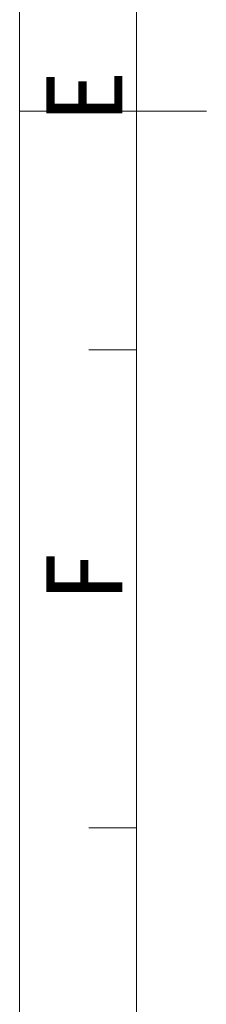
# Model space of a CAD drawing. Header units: millimetres. Extents: x 36962 to 38454, y -11669 to -10615.
# Tile 23 of 30: x 36962 to 37004, y -11362 to -11141. Entities that reach past the tile are written whole.
import ezdxf

# ---------------------------------------------------------------- set-up
doc = ezdxf.new("R2010")
doc.units = ezdxf.units.MM
doc.header["$LTSCALE"] = 50
doc.layers.get('0').update_dxf_attribs({"lineweight": 18})
doc.layers.add('LA1404-03-00TEXT', color=7, linetype='Continuous')
doc.styles.add('TEXTSTYLE_2', font='SimSun Regular.ttf')

msp = doc.modelspace()

# ---------------------------------------------------------------- linework, layer by layer
at = {"color": 2}
for p, q in [((36962.46, -11669.48), (36962.46, -10614.55)), ((36962.46, -11161.69), (37004.34, -11161.69))]:
    msp.add_line(p, q, dxfattribs=at)
at = {"color": 7}
for p, q in [((36988.64, -11643.31), (36988.64, -10640.72)), ((36978, -11215.13), (36988.64, -11215.13)), ((36978, -11322.15), (36988.64, -11322.15))]:
    msp.add_line(p, q, dxfattribs=at)

# ---------------------------------------------------------------- texts
at = {"layer": 'LA1404-03-00TEXT', "color": 3, "style": 'TEXTSTYLE_2'}
for s, p in [('E', (36985.5, -11164.18)), ('F', (36985.5, -11271.7))]:
    msp.add_text(s, height=17.02, rotation=90, dxfattribs=at).set_placement(p)

doc.saveas('drawing.dxf')
